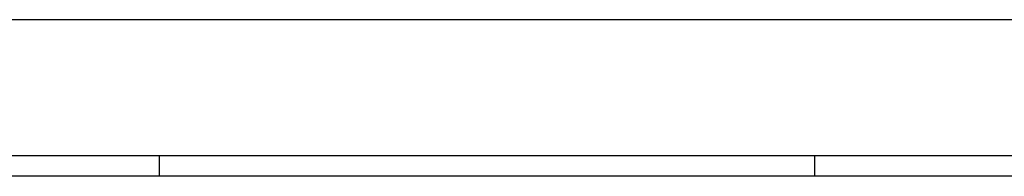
# Model space of a CAD drawing. Extents: x 15 to 1026, y -50 to 605.
# Tile 11 of 17: x 518 to 736, y 570 to 605. Entities that reach past the tile are written whole.
import ezdxf

# ---------------------------------------------------------------- set-up
doc = ezdxf.new("R2010")
doc.units = 0
doc.layers.get('0').update_dxf_attribs({"linetype": 'CONTINUOUS'})
doc.layers.add('1', color=7, linetype='CONTINUOUS')

msp = doc.modelspace()

# ---------------------------------------------------------------- linework, layer by layer
at = {"color": 251, "linetype": 'CONTINUOUS'}
msp.add_line((1026.32, 604.84), (100.88, 604.84), dxfattribs=at)
at = {"layer": '1', "color": 252, "linetype": 'CONTINUOUS'}
for p, q in [((986.41, 574.84), (110.41, 574.84)), ((549.16, 570.34), (549.16, 574.84)), ((693.91, 570.34), (693.91, 574.84))]:
    msp.add_line(p, q, dxfattribs=at)
at = {"layer": '1', "color": 2, "linetype": 'CONTINUOUS'}
msp.add_line((981.91, 570.34), (114.91, 570.34), dxfattribs=at)

doc.saveas('drawing.dxf')
